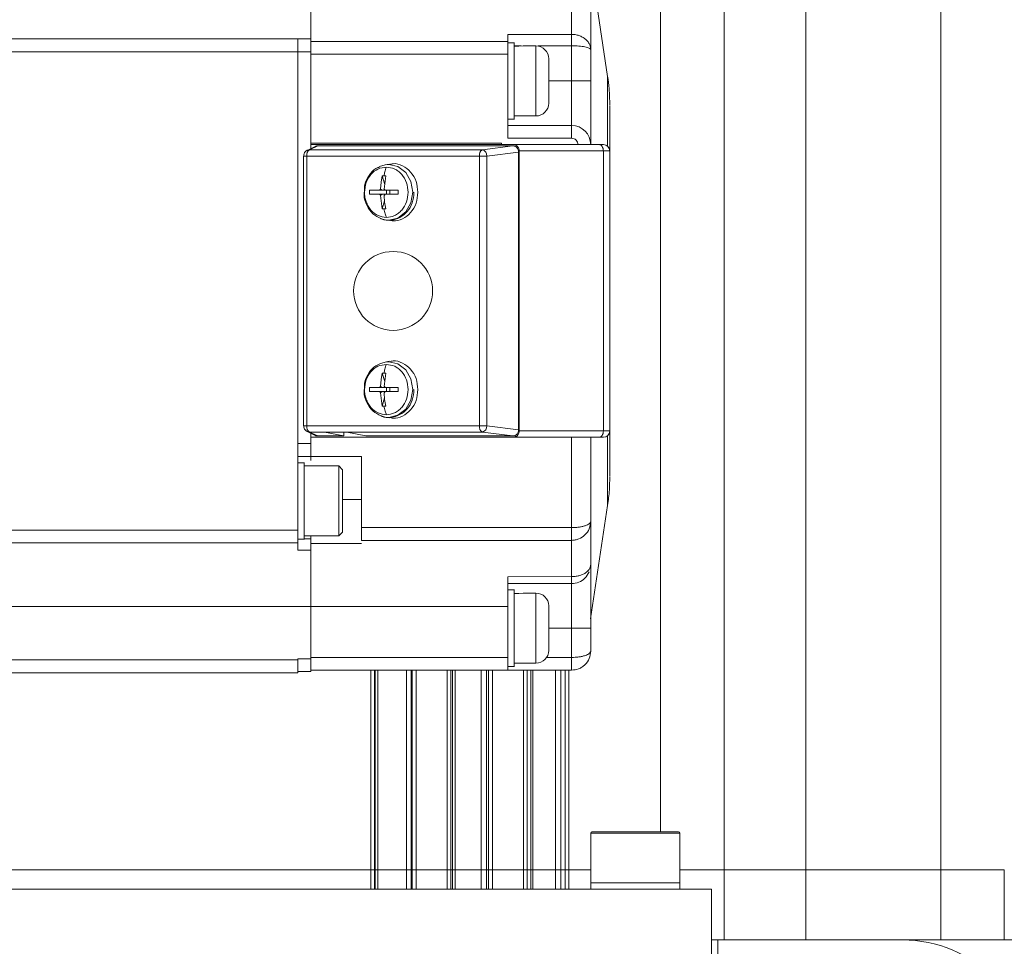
# Model space of a CAD drawing. Header units: millimetres. Extents: x 35469 to 44263, y -24881 to -16268.
# Tile 27 of 231: x 38742 to 38819, y -21960 to -21887. Entities that reach past the tile are written whole.
import ezdxf

# ---------------------------------------------------------------- set-up
doc = ezdxf.new("R2010")
doc.units = ezdxf.units.MM
doc.header["$LTSCALE"] = 0.3175
doc.layers.add('1轮廓实线层', color=7, linetype='Continuous', lineweight=18)
doc.layers.add('7标注层', color=4, linetype='Continuous', lineweight=13)
doc.styles.add('标准汉字', font='gbenor.shx', dxfattribs={"bigfont": 'gbcbig.shx'})
doc.dimstyles.new('M1：18', dxfattribs={"dimscale": 18, "dimtxt": 3.5, "dimasz": 2.5, "dimexe": 2, "dimexo": 0, "dimgap": 1.5, "dimtad": 1, "dimdec": 1, "dimdsep": 46, "dimtxsty": '标准汉字', "dimcen": 5, "dimdle": 5, "dimclrd": 1, "dimclre": 1, "dimclrt": 256, "dimadec": 4, "dimazin": 2, "dimtfac": 1, "dimtdec": 1, "dimtmove": 0, "dimatfit": 3, "dimfxl": 1, "dimtolj": 1, "dimarcsym": 0})

# ---------------------------------------------------------------- blocks, each defined once
blk = doc.blocks.new('*D47')
at = {"layer": '7标注层', "color": 1, "lineweight": -2, "ltscale": 18, "transparency": 16777216}
blk.add_line((40133.937, -21590.737), (40484.689, -21492.383), dxfattribs=at)
at = {"layer": '7标注层', "color": 1, "transparency": 16777216}
blk.add_solid([(40486.714, -21499.604), (40482.664, -21485.161), (40528.018, -21480.233)], dxfattribs=at)
at = {"layer": 'Defpoints', "color": 0, "transparency": 16777216}
for p in [(40528.018, -21480.233), (38543.983, -22036.573)]:
    blk.add_point(p, dxfattribs=at)
at = {"layer": '7标注层', "transparency": 16777216, "insert": (40227.568, -21503.725), "char_height": 63, "attachment_point": 5, "rotation": 15.66395, "style": '标准汉字'}
blk.add_mtext('\\A1;R2060', dxfattribs=at)

msp = doc.modelspace()

# ---------------------------------------------------------------- linework, layer by layer
at = {"layer": '1轮廓实线层', "ltscale": 18}
for p, q in [((38791.983, -21846.579), (38791.976, -21950.579)), ((38796.983, -21959.079), (38796.983, -21846.579)), ((38803.392, -21959.079), (38803.392, -21846.579)), ((38813.983, -21846.579), (38813.983, -21959.079)), ((38787.817, -21891.223), (38786.483, -21882.329)), ((38784.983, -21883.279), (38784.983, -21887.919)), ((38786.483, -21883.279), (38786.483, -21889.11)), ((38764.483, -21885.613), (38764.483, -21888.279)), ((38784.983, -21887.919), (38779.983, -21887.919)), ((38779.983, -21887.919), (38779.983, -21888.479)), ((38784.983, -21887.919), (38784.983, -21888.811)), ((38763.483, -21888.279), (38697.983, -21888.279)), ((38763.483, -21888.279), (38763.483, -21889.279)), ((38763.483, -21888.279), (38763.483, -21888.284)), ((38764.483, -21888.279), (38763.483, -21888.279)), ((38764.483, -21888.279), (38764.483, -21889.279)), ((38779.983, -21888.479), (38764.483, -21888.479)), ((38780.486, -21888.579), (38779.98, -21888.579)), ((38779.983, -21888.479), (38779.983, -21889.479)), ((38780.483, -21888.579), (38780.483, -21891.579)), ((38780.483, -21888.811), (38781.009, -21888.811)), ((38781.183, -21888.829), (38780.483, -21888.875)), ((38780.483, -21888.829), (38780.833, -21888.852)), ((38782.183, -21888.829), (38781.183, -21888.829)), ((38782.183, -21891.579), (38782.183, -21888.829)), ((38782.367, -21888.811), (38784.983, -21888.811)), ((38784.983, -21888.811), (38784.983, -21891.579)), ((38786.483, -21889.11), (38786.434, -21888.813)), ((38668.983, -21889.279), (38763.483, -21889.279)), ((38763.483, -21889.279), (38763.483, -21926.879)), ((38763.483, -21889.279), (38764.483, -21889.279)), ((38764.483, -21896.479), (38764.483, -21889.279)), ((38764.483, -21889.479), (38779.983, -21889.479)), ((38779.983, -21889.479), (38779.983, -21896.079)), ((38786.483, -21889.11), (38786.448, -21889.047)), ((38786.457, -21889.059), (38786.465, -21889.061)), ((38786.483, -21889.11), (38786.483, -21891.579)), ((38783.183, -21889.829), (38783.183, -21891.579)), ((38787.817, -21896.708), (38787.817, -21891.223)), ((38780.483, -21891.579), (38780.483, -21894.579)), ((38782.183, -21894.329), (38782.183, -21891.579)), ((38783.183, -21891.579), (38783.183, -21893.329)), ((38784.983, -21891.579), (38783.183, -21891.579)), ((38784.983, -21895.079), (38784.983, -21891.579)), ((38784.983, -21891.579), (38786.483, -21891.579)), ((38786.483, -21891.579), (38786.483, -21896.579)), ((38787.983, -21893.496), (38787.983, -21897.08)), ((38780.479, -21894.329), (38782.183, -21894.329)), ((38779.983, -21894.579), (38780.486, -21894.579)), ((38784.983, -21895.079), (38779.983, -21895.079)), ((38784.983, -21896.079), (38784.983, -21895.079)), ((38764.899, -21896.703), (38764.2, -21897.035)), ((38765.043, -21896.679), (38764.398, -21896.984)), ((38779.483, -21896.479), (38764.483, -21896.479)), ((38764.483, -21896.579), (38764.483, -21896.479)), ((38764.483, -21896.579), (38764.483, -21896.901)), ((38764.483, -21896.579), (38780.409, -21896.579)), ((38780.378, -21896.679), (38765.043, -21896.679)), ((38777.972, -21896.984), (38780.378, -21896.679)), ((38779.483, -21896.479), (38779.483, -21896.579)), ((38779.983, -21896.079), (38784.983, -21896.079)), ((38780.409, -21896.579), (38787.146, -21896.579)), ((38763.923, -21897.482), (38763.923, -21918.677)), ((38764.173, -21897.482), (38763.923, -21897.482)), ((38764.173, -21897.482), (38777.747, -21897.482)), ((38764.173, -21918.677), (38764.173, -21897.482)), ((38764.398, -21896.984), (38777.972, -21896.984)), ((38777.747, -21918.677), (38777.747, -21897.482)), ((38780.82, -21897.166), (38778.329, -21897.482)), ((38778.329, -21897.482), (38778.329, -21918.677)), ((38780.82, -21918.993), (38780.82, -21897.166)), ((38780.865, -21897.079), (38780.865, -21919.079)), ((38787.478, -21897.079), (38780.865, -21897.079)), ((38787.478, -21919.079), (38787.478, -21897.079)), ((38787.983, -21897.079), (38787.478, -21897.079)), ((38787.983, -21919.079), (38787.983, -21897.079)), ((38769.9, -21898.301), (38770.325, -21898.166)), ((38770.663, -21898.106), (38770.325, -21898.166)), ((38769.891, -21898.34), (38769.82, -21898.37)), ((38770.021, -21899.546), (38770.104, -21899.033)), ((38770.104, -21899.033), (38770.239, -21899.029)), ((38770.297, -21899.709), (38770.104, -21899.033)), ((38770.239, -21899.029), (38770.377, -21899.033)), ((38770.253, -21900.078), (38770.377, -21899.033)), ((38769.98, -21900.078), (38770.021, -21899.546)), ((38769.899, -21900.172), (38769.118, -21900.172)), ((38769.118, -21900.487), (38769.118, -21900.172)), ((38769.118, -21900.487), (38769.899, -21900.487)), ((38770.109, -21900.172), (38769.899, -21900.172)), ((38769.899, -21900.487), (38770.109, -21900.487)), ((38770.109, -21900.172), (38769.98, -21900.078)), ((38769.98, -21900.58), (38770.109, -21900.487)), ((38769.98, -21900.58), (38770.104, -21901.625)), ((38770.429, -21900.172), (38770.109, -21900.172)), ((38770.109, -21900.487), (38770.429, -21900.487)), ((38770.294, -21901.113), (38770.253, -21900.58)), ((38771.363, -21900.172), (38770.334, -21900.172)), ((38770.334, -21900.487), (38771.363, -21900.487)), ((38770.429, -21900.172), (38770.429, -21900.487)), ((38770.702, -21900.487), (38770.702, -21900.172)), ((38771.363, -21900.172), (38771.363, -21900.487)), ((38770.104, -21901.625), (38770.285, -21900.992)), ((38770.377, -21901.625), (38770.294, -21901.113)), ((38770.104, -21901.625), (38770.239, -21901.629)), ((38770.239, -21901.629), (38770.377, -21901.625)), ((38770.325, -21902.493), (38770.012, -21902.406)), ((38770.325, -21902.493), (38770.663, -21902.553)), ((38769.9, -21913.801), (38770.325, -21913.666)), ((38770.663, -21913.606), (38770.325, -21913.666)), ((38769.891, -21913.84), (38769.82, -21913.87)), ((38770.021, -21915.046), (38770.104, -21914.533)), ((38770.104, -21914.533), (38770.239, -21914.529)), ((38770.297, -21915.209), (38770.104, -21914.533)), ((38770.239, -21914.529), (38770.377, -21914.533)), ((38770.253, -21915.578), (38770.377, -21914.533)), ((38769.98, -21915.578), (38770.021, -21915.046)), ((38769.899, -21915.672), (38769.118, -21915.672)), ((38769.118, -21915.987), (38769.118, -21915.672)), ((38769.118, -21915.987), (38769.899, -21915.987)), ((38770.109, -21915.672), (38769.899, -21915.672)), ((38769.899, -21915.987), (38770.109, -21915.987)), ((38770.109, -21915.672), (38769.98, -21915.578)), ((38769.98, -21916.08), (38770.109, -21915.987)), ((38769.98, -21916.08), (38770.104, -21917.125)), ((38770.429, -21915.672), (38770.109, -21915.672)), ((38770.109, -21915.987), (38770.429, -21915.987)), ((38770.294, -21916.613), (38770.253, -21916.08)), ((38771.363, -21915.672), (38770.334, -21915.672)), ((38770.334, -21915.987), (38771.363, -21915.987)), ((38770.429, -21915.672), (38770.429, -21915.987)), ((38770.702, -21915.987), (38770.702, -21915.672)), ((38771.363, -21915.672), (38771.363, -21915.987)), ((38770.104, -21917.125), (38770.285, -21916.492)), ((38770.377, -21917.125), (38770.294, -21916.613)), ((38770.104, -21917.125), (38770.239, -21917.129)), ((38770.239, -21917.129), (38770.377, -21917.125)), ((38770.325, -21917.993), (38770.012, -21917.906)), ((38770.325, -21917.993), (38770.663, -21918.053)), ((38763.923, -21918.677), (38764.173, -21918.677)), ((38777.747, -21918.677), (38764.173, -21918.677)), ((38764.2, -21919.124), (38764.899, -21919.455)), ((38777.972, -21919.174), (38764.398, -21919.174)), ((38764.398, -21919.174), (38765.043, -21919.479)), ((38765.581, -21919.179), (38767.313, -21919.179)), ((38767.081, -21919.479), (38765.581, -21919.179)), ((38767.081, -21919.479), (38767.081, -21919.179)), ((38767.313, -21919.179), (38768.813, -21919.479)), ((38780.378, -21919.479), (38777.972, -21919.174)), ((38778.329, -21918.677), (38780.82, -21918.993)), ((38780.865, -21919.079), (38787.478, -21919.079)), ((38787.478, -21919.079), (38787.983, -21919.079)), ((38787.983, -21919.079), (38787.983, -21922.663)), ((38764.483, -21919.258), (38764.483, -21919.579)), ((38780.409, -21919.579), (38764.483, -21919.579)), ((38764.483, -21919.579), (38764.483, -21921.079)), ((38765.043, -21919.479), (38767.081, -21919.479)), ((38768.813, -21919.479), (38780.378, -21919.479)), ((38780.409, -21919.579), (38787.146, -21919.579)), ((38784.983, -21919.579), (38784.983, -21926.679)), ((38786.483, -21919.579), (38786.483, -21926.179)), ((38787.817, -21924.936), (38787.817, -21919.451)), ((38763.483, -21920.079), (38764.483, -21920.079)), ((38763.483, -21921.079), (38764.483, -21921.079)), ((38764.483, -21921.079), (38768.483, -21921.079)), ((38764.483, -21921.079), (38764.483, -21921.401)), ((38768.483, -21926.679), (38768.483, -21921.079)), ((38763.986, -21921.579), (38763.483, -21921.579)), ((38766.683, -21921.829), (38763.98, -21921.829)), ((38763.983, -21921.579), (38763.983, -21924.579)), ((38766.985, -21922.132), (38766.683, -21921.829)), ((38766.683, -21924.579), (38766.683, -21921.829)), ((38766.983, -21922.129), (38766.983, -21924.579)), ((38763.983, -21924.579), (38763.983, -21927.579)), ((38766.683, -21927.329), (38766.683, -21924.579)), ((38766.983, -21924.479), (38768.483, -21924.479)), ((38766.983, -21924.579), (38766.983, -21927.029)), ((38786.482, -21933.834), (38787.817, -21924.936)), ((38763.483, -21926.879), (38668.983, -21926.879)), ((38763.483, -21926.879), (38763.483, -21927.879)), ((38784.983, -21926.679), (38768.483, -21926.679)), ((38768.483, -21926.679), (38768.483, -21927.679)), ((38784.983, -21926.679), (38784.983, -21927.679)), ((38786.483, -21926.179), (38786.483, -21929.579)), ((38763.48, -21927.579), (38763.986, -21927.579)), ((38763.98, -21927.329), (38766.683, -21927.329)), ((38764.483, -21927.573), (38763.983, -21927.573)), ((38764.483, -21927.932), (38764.483, -21927.329)), ((38766.683, -21927.329), (38766.985, -21927.027)), ((38768.483, -21927.679), (38784.983, -21927.679)), ((38784.983, -21927.679), (38784.983, -21930.531)), ((38668.983, -21927.879), (38763.483, -21927.879)), ((38763.483, -21927.879), (38763.483, -21928.457)), ((38763.483, -21928.457), (38764.483, -21928.457)), ((38764.483, -21927.932), (38768.483, -21927.932)), ((38764.483, -21927.932), (38764.483, -21928.047)), ((38764.483, -21928.047), (38764.483, -21928.457)), ((38764.483, -21928.457), (38764.483, -21932.879)), ((38786.483, -21929.579), (38786.483, -21934.579)), ((38784.983, -21930.531), (38779.983, -21930.534)), ((38779.983, -21930.534), (38779.983, -21932.879)), ((38784.983, -21930.531), (38784.983, -21931.079)), ((38779.983, -21931.079), (38784.983, -21931.079)), ((38784.983, -21931.079), (38784.983, -21934.579)), ((38780.486, -21931.579), (38779.98, -21931.579)), ((38780.483, -21931.579), (38780.483, -21934.579)), ((38781.183, -21931.829), (38780.483, -21931.875)), ((38780.483, -21931.829), (38780.833, -21931.852)), ((38782.183, -21931.829), (38781.183, -21931.829)), ((38782.183, -21934.579), (38782.183, -21931.829)), ((38670.283, -21932.879), (38764.483, -21932.879)), ((38779.983, -21932.879), (38764.483, -21932.879)), ((38764.483, -21932.879), (38764.483, -21936.979)), ((38779.983, -21932.879), (38779.983, -21936.879)), ((38783.183, -21932.829), (38783.183, -21934.579)), ((38780.483, -21934.579), (38780.483, -21937.579)), ((38782.183, -21937.329), (38782.183, -21934.579)), ((38783.183, -21934.579), (38783.183, -21936.329)), ((38783.183, -21934.579), (38784.983, -21934.579)), ((38786.483, -21934.579), (38784.983, -21934.579)), ((38784.983, -21934.579), (38784.983, -21936.879)), ((38786.483, -21934.579), (38786.483, -21936.379)), ((38763.483, -21936.979), (38763.483, -21937.071)), ((38764.483, -21936.979), (38763.483, -21936.979)), ((38779.983, -21936.879), (38764.483, -21936.879)), ((38764.483, -21936.979), (38764.483, -21937.979)), ((38779.983, -21936.879), (38779.983, -21937.879)), ((38784.983, -21936.879), (38783.018, -21936.879)), ((38784.983, -21936.879), (38784.983, -21937.879)), ((38763.483, -21937.071), (38697.983, -21937.075)), ((38763.483, -21938.079), (38763.483, -21937.071)), ((38779.98, -21937.579), (38780.486, -21937.579)), ((38780.479, -21937.329), (38782.183, -21937.329)), ((38668.983, -21938.079), (38763.483, -21938.079)), ((38763.483, -21937.979), (38764.483, -21937.979)), ((38764.483, -21937.879), (38779.983, -21937.879)), ((38769.198, -21937.879), (38769.198, -21955.079)), ((38769.498, -21955.079), (38769.498, -21937.879)), ((38769.543, -21955.079), (38769.543, -21937.879)), ((38769.771, -21937.879), (38769.771, -21955.079)), ((38772.009, -21955.079), (38772.009, -21937.879)), ((38772.391, -21937.879), (38772.391, -21955.079)), ((38772.468, -21937.879), (38772.468, -21955.079)), ((38772.768, -21955.079), (38772.768, -21937.879)), ((38775.198, -21937.879), (38775.198, -21955.079)), ((38775.498, -21955.079), (38775.498, -21937.879)), ((38775.639, -21955.079), (38775.639, -21937.879)), ((38775.839, -21937.879), (38775.839, -21955.079)), ((38777.877, -21955.079), (38777.877, -21937.879)), ((38778.287, -21937.879), (38778.287, -21955.079)), ((38778.468, -21937.879), (38778.468, -21955.079)), ((38778.768, -21955.079), (38778.768, -21937.879)), ((38779.983, -21937.879), (38784.983, -21937.879)), ((38781.198, -21937.879), (38781.198, -21955.079)), ((38781.498, -21955.079), (38781.498, -21937.879)), ((38781.772, -21955.079), (38781.772, -21937.879)), ((38781.943, -21937.879), (38781.943, -21955.079)), ((38783.713, -21955.079), (38783.713, -21937.879)), ((38784.149, -21937.879), (38784.149, -21955.079)), ((38784.468, -21937.879), (38784.468, -21955.079)), ((38784.768, -21955.079), (38784.768, -21937.879)), ((38786.483, -21950.679), (38786.483, -21954.579)), ((38793.483, -21950.679), (38786.483, -21950.679)), ((38786.583, -21950.579), (38793.383, -21950.579)), ((38793.483, -21954.579), (38793.483, -21950.679)), ((38769.198, -21953.579), (38738.983, -21953.579)), ((38769.198, -21953.579), (38769.498, -21953.579)), ((38769.198, -21953.579), (38769.198, -21955.079)), ((38769.498, -21955.079), (38769.498, -21953.579)), ((38769.498, -21953.579), (38769.543, -21953.579)), ((38769.771, -21953.579), (38769.543, -21953.579)), ((38769.543, -21955.079), (38769.543, -21953.579)), ((38769.771, -21953.579), (38772.009, -21953.579)), ((38769.771, -21953.579), (38769.771, -21955.079)), ((38772.391, -21953.579), (38772.009, -21953.579)), ((38772.009, -21955.079), (38772.009, -21953.579)), ((38772.391, -21953.579), (38772.391, -21955.079)), ((38772.391, -21953.579), (38772.468, -21953.579)), ((38772.468, -21953.579), (38772.768, -21953.579)), ((38772.468, -21953.579), (38772.468, -21955.079)), ((38775.198, -21953.579), (38772.768, -21953.579)), ((38772.768, -21955.079), (38772.768, -21953.579)), ((38775.198, -21953.579), (38775.498, -21953.579)), ((38775.198, -21953.579), (38775.198, -21955.079)), ((38775.498, -21955.079), (38775.498, -21953.579)), ((38775.498, -21953.579), (38775.639, -21953.579)), ((38775.839, -21953.579), (38775.639, -21953.579)), ((38775.639, -21955.079), (38775.639, -21953.579)), ((38775.839, -21953.579), (38777.877, -21953.579)), ((38775.839, -21953.579), (38775.839, -21955.079)), ((38778.287, -21953.579), (38777.877, -21953.579)), ((38777.877, -21955.079), (38777.877, -21953.579)), ((38778.287, -21953.579), (38778.287, -21955.079)), ((38778.287, -21953.579), (38778.468, -21953.579)), ((38778.468, -21953.579), (38778.768, -21953.579)), ((38778.468, -21953.579), (38778.468, -21955.079)), ((38781.198, -21953.579), (38778.768, -21953.579)), ((38778.768, -21955.079), (38778.768, -21953.579)), ((38781.198, -21953.579), (38781.498, -21953.579)), ((38781.198, -21953.579), (38781.198, -21955.079)), ((38781.498, -21955.079), (38781.498, -21953.579)), ((38781.498, -21953.579), (38781.772, -21953.579)), ((38781.943, -21953.579), (38781.772, -21953.579)), ((38781.772, -21955.079), (38781.772, -21953.579)), ((38781.943, -21953.579), (38783.713, -21953.579)), ((38781.943, -21953.579), (38781.943, -21955.079)), ((38784.149, -21953.579), (38783.713, -21953.579)), ((38783.713, -21955.079), (38783.713, -21953.579)), ((38784.149, -21953.579), (38784.149, -21955.079)), ((38784.149, -21953.579), (38784.468, -21953.579)), ((38784.468, -21953.579), (38784.768, -21953.579)), ((38784.468, -21953.579), (38784.468, -21955.079)), ((38786.483, -21953.579), (38784.768, -21953.579)), ((38784.768, -21955.079), (38784.768, -21953.579)), ((38793.483, -21953.579), (38796.983, -21953.579)), ((38796.983, -21959.079), (38796.983, -21953.579)), ((38796.983, -21953.579), (38803.392, -21953.579)), ((38803.392, -21959.079), (38803.392, -21953.579)), ((38813.983, -21953.579), (38803.392, -21953.579)), ((38813.983, -21953.579), (38818.983, -21953.579)), ((38813.983, -21953.579), (38813.983, -21959.079)), ((38818.983, -21959.079), (38818.983, -21953.579)), ((38786.483, -21954.579), (38786.483, -21955.079)), ((38786.483, -21954.579), (38793.483, -21954.579)), ((38793.483, -21955.079), (38793.483, -21954.579)), ((38675.983, -21955.079), (38795.983, -21955.079)), ((38795.983, -21955.079), (38795.983, -21961.079)), ((38795.983, -21959.079), (38796.483, -21959.079)), ((38796.483, -21959.079), (38796.483, -21986.079)), ((38796.483, -21959.079), (38810.983, -21959.079))]:
    msp.add_line(p, q, dxfattribs=at)
at = {"layer": '1轮廓实线层', "lineweight": 20, "ltscale": 18}
for points in [[(38787.478, -21897.079), (38787.472, -21896.982), (38787.453, -21896.888), (38787.422, -21896.802), (38787.381, -21896.726), (38787.331, -21896.664), (38787.273, -21896.618), (38787.211, -21896.589), (38787.146, -21896.579)], [(38770.325, -21898.166), (38770.613, -21898.14), (38771.338, -21898.307), (38771.953, -21898.781), (38772.364, -21899.492), (38772.508, -21900.329), (38772.364, -21901.167), (38771.953, -21901.877), (38771.338, -21902.352), (38770.613, -21902.519), (38770.325, -21902.493)], [(38770.325, -21913.666), (38770.613, -21913.64), (38771.338, -21913.807), (38771.953, -21914.281), (38772.364, -21914.992), (38772.508, -21915.829), (38772.364, -21916.667), (38771.953, -21917.377), (38771.338, -21917.852), (38770.613, -21918.019), (38770.325, -21917.993)], [(38787.146, -21919.579), (38787.211, -21919.57), (38787.273, -21919.541), (38787.331, -21919.495), (38787.381, -21919.433), (38787.422, -21919.357), (38787.453, -21919.271), (38787.472, -21919.177), (38787.478, -21919.079)]]:
    msp.add_lwpolyline(points, dxfattribs=at)
at = {"layer": '1轮廓实线层', "ltscale": 18}
msp.add_circle((38770.96, -21908.079), 3.1, dxfattribs=at)
at = {"layer": '1轮廓实线层', "lineweight": 20, "ltscale": 18}
for centre, radius, start, end in [((38782.183, -21889.829), 1, 0, 90), ((38782.183, -21893.329), 1, 270, 0), ((38784.983, -21896.579), 1.5, 0, 90), ((38787.483, -21897.079), 0.5, 360, 90), ((38764.656, -21897.401), 0.489, 121.74172, 189.56536), ((38778.23, -21897.401), 0.489, 121.74172, 189.56536), ((38777.843, -21897.454), 0.487, 356.68195, 74.58237), ((38764.656, -21918.758), 0.489, 170.43464, 238.25828), ((38778.23, -21918.758), 0.489, 170.43464, 238.25828), ((38777.843, -21918.705), 0.487, 285.41763, 3.31805), ((38787.483, -21919.079), 0.5, 270, 0), ((38782.183, -21932.829), 1, 0, 90), ((38782.183, -21936.329), 1, 270, 0), ((38786.583, -21950.679), 0.1, 90, 180), ((38793.383, -21950.679), 0.1, 0, 90), ((38810.983, -21969.079), 10, 0, 90)]:
    msp.add_arc(centre, radius, start, end, dxfattribs=at)
at = {"layer": '1轮廓实线层', "ltscale": 18}
for points, knots in [([(38786.434, -21888.813), (38786.401, -21888.735), (38786.325, -21888.552), (38786.116, -21888.319), (38785.848, -21888.13), (38785.569, -21888.007), (38785.277, -21887.932), (38785.08, -21887.923), (38784.983, -21887.919)], [0, 0, 0, 0, 13458.09728, 31304.367373, 45244.951449, 58592.805955, 71364.655614, 83575.088422, 83575.088422, 83575.088422, 83575.088422]), ([(38786.448, -21889.047), (38786.42, -21889.028), (38786.341, -21888.975), (38786.055, -21888.894), (38785.567, -21888.825), (38785.177, -21888.816), (38784.983, -21888.811)], [0, 0, 0, 0, 8888.063771, 24981.958504, 41682.227486, 58195.926952, 58195.926952, 58195.926952, 58195.926952]), ([(38787.983, -21893.448), (38787.974, -21893.029), (38787.958, -21892.279), (38787.859, -21891.537), (38787.815, -21891.21)], [0, 0, 0, 0, 18370.195693, 32803.652448, 32803.652448, 32803.652448, 32803.652448]), ([(38765.043, -21896.679), (38765.01, -21896.682), (38764.947, -21896.688), (38764.88, -21896.706), (38764.852, -21896.728), (38764.848, -21896.73)], [0, 0, 0, 0, 21526.503241, 41301.528578, 43682.904544, 43682.904544, 43682.904544, 43682.904544]), ([(38780.82, -21897.166), (38780.818, -21897.134), (38780.815, -21897.07), (38780.789, -21896.978), (38780.748, -21896.893), (38780.677, -21896.797), (38780.582, -21896.727), (38780.472, -21896.686), (38780.41, -21896.682), (38780.378, -21896.679)], [0, 0, 0, 0, 11522.515728, 23079.571359, 34720.893191, 46495.139874, 68346.645611, 80832.618305, 94350.473734, 94350.473734, 94350.473734, 94350.473734]), ([(38780.409, -21896.579), (38780.446, -21896.582), (38780.515, -21896.588), (38780.627, -21896.634), (38780.722, -21896.707), (38780.792, -21896.802), (38780.849, -21896.918), (38780.859, -21897.016), (38780.865, -21897.079)], [0, 0, 0, 0, 13322.300836, 24847.330388, 42455.004424, 53314.938479, 63763.927421, 83462.702283, 83462.702283, 83462.702283, 83462.702283]), ([(38787.146, -21896.579), (38787.196, -21896.579), (38787.296, -21896.579), (38787.4, -21896.579), (38787.471, -21896.579), (38787.479, -21896.579), (38787.483, -21896.579)], [0, 0, 0, 0, 14485.246617, 29056.610686, 43544.299808, 58117.163341, 58117.163341, 58117.163341, 58117.163341]), ([(38770.672, -21898.146), (38770.768, -21898.118), (38771.111, -21898.02), (38771.728, -21898.21), (38772.37, -21898.693), (38772.821, -21899.447), (38772.879, -21900.035), (38772.909, -21900.329)], [0, 0, 0, 0, 6082.328793, 21811.207157, 37540.085521, 53268.963885, 68997.842248, 68997.842248, 68997.842248, 68997.842248]), ([(38769.82, -21898.37), (38769.745, -21898.399), (38769.441, -21898.516), (38769.043, -21898.988), (38768.716, -21899.624), (38768.706, -21900.079), (38768.702, -21900.262)], [0, 0, 0, 0, 6301.125347, 25314.479025, 44889.550571, 58112.289528, 58112.289528, 58112.289528, 58112.289528]), ([(38770.427, -21898.352), (38770.387, -21898.474), (38770.315, -21898.69), (38770.262, -21898.927), (38770.239, -21899.029)], [0, 0, 0, 0, 18570.640394, 32778.759193, 32778.759193, 32778.759193, 32778.759193]), ([(38772.14, -21900.329), (38772.115, -21900.071), (38772.064, -21899.553), (38771.727, -21898.998), (38771.458, -21898.742), (38771.269, -21898.602), (38770.975, -21898.421), (38770.652, -21898.38), (38770.427, -21898.352)], [0, 0, 0, 0, 20833.062896, 41666.125792, 52698.723827, 53376.573161, 62606.656991, 83439.718487, 83439.718487, 83439.718487, 83439.718487]), ([(38768.702, -21900.262), (38768.69, -21900.357), (38768.645, -21900.73), (38768.865, -21901.374), (38769.317, -21902.053), (38769.776, -21902.279), (38769.994, -21902.387)], [0, 0, 0, 0, 6007.582134, 23847.62488, 41817.548491, 58089.149044, 58089.149044, 58089.149044, 58089.149044]), ([(38768.715, -21900.329), (38768.715, -21900.354), (38768.715, -21900.422), (38768.723, -21900.535), (38768.735, -21900.638), (38768.745, -21900.701), (38768.768, -21900.834), (38768.832, -21901.082), (38768.988, -21901.427), (38769.28, -21901.838), (38769.759, -21902.22), (38770.207, -21902.278), (38770.427, -21902.307)], [0, 0, 0, 0, 3237.419991, 8738.775539, 14743.133004, 16823.183957, 17054.838563, 32277.641135, 50296.730194, 67214.805792, 101207.621888, 134075.468735, 134075.468735, 134075.468735, 134075.468735]), ([(38769.994, -21902.387), (38770.013, -21902.399), (38770.248, -21902.546), (38770.8, -21902.548), (38771.51, -21902.351), (38772.099, -21901.862), (38772.516, -21901.166), (38772.572, -21900.614), (38772.601, -21900.329)], [0, 0, 0, 0, 1472.538822, 18013.517721, 33959.000438, 49832.539902, 66115.425537, 83394.271393, 83394.271393, 83394.271393, 83394.271393]), ([(38770.427, -21902.307), (38770.648, -21902.279), (38770.983, -21902.237), (38771.381, -21901.987), (38771.73, -21901.658), (38772.063, -21901.106), (38772.115, -21900.588), (38772.14, -21900.329)], [0, 0, 0, 0, 16926.846717, 25723.474762, 34521.244417, 51739.973186, 68958.701955, 68958.701955, 68958.701955, 68958.701955]), ([(38772.909, -21900.329), (38772.879, -21900.624), (38772.821, -21901.212), (38772.37, -21901.965), (38771.728, -21902.449), (38771.111, -21902.639), (38770.768, -21902.541), (38770.672, -21902.513)], [0, 0, 0, 0, 15719.659546, 31439.319093, 47158.978639, 62878.638185, 68957.402078, 68957.402078, 68957.402078, 68957.402078]), ([(38770.239, -21901.629), (38770.27, -21901.763), (38770.323, -21901.999), (38770.396, -21902.214), (38770.427, -21902.307)], [0, 0, 0, 0, 18497.902167, 32759.857649, 32759.857649, 32759.857649, 32759.857649]), ([(38770.672, -21913.646), (38770.768, -21913.618), (38771.111, -21913.52), (38771.728, -21913.71), (38772.37, -21914.193), (38772.821, -21914.947), (38772.879, -21915.535), (38772.909, -21915.829)], [0, 0, 0, 0, 6066.18817, 21753.326945, 37440.465721, 53127.604496, 68814.743272, 68814.743272, 68814.743272, 68814.743272]), ([(38769.82, -21913.87), (38769.745, -21913.899), (38769.441, -21914.016), (38769.043, -21914.488), (38768.716, -21915.124), (38768.706, -21915.579), (38768.702, -21915.762)], [0, 0, 0, 0, 6284.190096, 25246.442441, 44768.902951, 57956.103744, 57956.103744, 57956.103744, 57956.103744]), ([(38770.427, -21913.852), (38770.387, -21913.974), (38770.315, -21914.19), (38770.262, -21914.427), (38770.239, -21914.529)], [0, 0, 0, 0, 18520.748783, 32690.696256, 32690.696256, 32690.696256, 32690.696256]), ([(38772.14, -21915.829), (38772.115, -21915.571), (38772.064, -21915.053), (38771.727, -21914.498), (38771.458, -21914.242), (38771.269, -21914.102), (38770.975, -21913.921), (38770.652, -21913.88), (38770.427, -21913.852)], [0, 0, 0, 0, 20777.071389, 41554.142778, 52557.089342, 53233.116836, 62438.393635, 83215.463629, 83215.463629, 83215.463629, 83215.463629]), ([(38768.702, -21915.762), (38768.69, -21915.857), (38768.645, -21916.23), (38768.865, -21916.874), (38769.317, -21917.553), (38769.776, -21917.779), (38769.994, -21917.887)], [0, 0, 0, 0, 5991.430163, 23783.508202, 41705.117909, 57932.970665, 57932.970665, 57932.970665, 57932.970665]), ([(38768.715, -21915.829), (38768.715, -21915.854), (38768.715, -21915.922), (38768.723, -21916.035), (38768.735, -21916.138), (38768.745, -21916.201), (38768.768, -21916.334), (38768.832, -21916.582), (38768.988, -21916.927), (38769.28, -21917.338), (38769.759, -21917.72), (38770.207, -21917.778), (38770.427, -21917.807)], [0, 0, 0, 0, 3228.714395, 8715.278286, 14703.491035, 16777.94899, 17008.980669, 32190.85142, 50161.489867, 67034.075303, 100935.489839, 133714.959993, 133714.959993, 133714.959993, 133714.959993]), ([(38769.994, -21917.887), (38770.013, -21917.899), (38770.248, -21918.046), (38770.8, -21918.048), (38771.51, -21917.851), (38772.099, -21917.362), (38772.516, -21916.666), (38772.572, -21916.114), (38772.601, -21915.829)], [0, 0, 0, 0, 1468.579349, 17965.081626, 33867.688936, 49698.546438, 65937.649432, 83170.034635, 83170.034635, 83170.034635, 83170.034635]), ([(38770.427, -21917.807), (38770.648, -21917.779), (38770.983, -21917.737), (38771.381, -21917.487), (38771.73, -21917.158), (38772.063, -21916.606), (38772.115, -21916.088), (38772.14, -21915.829)], [0, 0, 0, 0, 16881.907645, 25655.181527, 34429.593988, 51602.608766, 68775.623545, 68775.623545, 68775.623545, 68775.623545]), ([(38772.909, -21915.829), (38772.879, -21916.124), (38772.821, -21916.712), (38772.37, -21917.465), (38771.728, -21917.949), (38771.111, -21918.139), (38770.768, -21918.041), (38770.672, -21918.013)], [0, 0, 0, 0, 15677.92565, 31355.851301, 47033.776951, 62711.702601, 68774.328072, 68774.328072, 68774.328072, 68774.328072]), ([(38770.239, -21917.129), (38770.27, -21917.263), (38770.323, -21917.499), (38770.396, -21917.714), (38770.427, -21917.807)], [0, 0, 0, 0, 18448.183345, 32671.805419, 32671.805419, 32671.805419, 32671.805419]), ([(38780.378, -21919.479), (38780.411, -21919.477), (38780.474, -21919.473), (38780.585, -21919.431), (38780.68, -21919.359), (38780.75, -21919.263), (38780.804, -21919.151), (38780.813, -21919.056), (38780.82, -21918.993)], [0, 0, 0, 0, 12159.857321, 23330.342557, 42683.262511, 53023.40045, 63201.430765, 83135.168688, 83135.168688, 83135.168688, 83135.168688]), ([(38780.865, -21919.079), (38780.864, -21919.111), (38780.86, -21919.175), (38780.834, -21919.268), (38780.792, -21919.357), (38780.721, -21919.452), (38780.627, -21919.525), (38780.515, -21919.571), (38780.446, -21919.577), (38780.409, -21919.579)], [0, 0, 0, 0, 10980.868832, 22320.727365, 34060.254495, 46236.115329, 66125.7173, 79067.219888, 93987.410686, 93987.410686, 93987.410686, 93987.410686]), ([(38764.849, -21919.429), (38764.852, -21919.431), (38764.88, -21919.453), (38764.948, -21919.471), (38765.01, -21919.476), (38765.043, -21919.479)], [0, 0, 0, 0, 2510.228733, 22197.477088, 43514.101244, 43514.101244, 43514.101244, 43514.101244]), ([(38787.146, -21919.579), (38787.196, -21919.579), (38787.296, -21919.579), (38787.401, -21919.579), (38787.447, -21919.579), (38787.469, -21919.579), (38787.48, -21919.579), (38787.482, -21919.579), (38787.483, -21919.579)], [0, 0, 0, 0, 20770.695009, 41541.390017, 62255.24595, 63367.007117, 72614.486199, 83121.658931, 83121.658931, 83121.658931, 83121.658931]), ([(38787.815, -21924.949), (38787.869, -21924.533), (38787.965, -21923.79), (38787.977, -21923.04), (38787.983, -21922.711)], [0, 0, 0, 0, 18269.728179, 32624.781575, 32624.781575, 32624.781575, 32624.781575]), ([(38784.983, -21926.679), (38785.077, -21926.678), (38785.269, -21926.674), (38785.549, -21926.645), (38785.816, -21926.599), (38786.125, -21926.515), (38786.417, -21926.374), (38786.461, -21926.245), (38786.483, -21926.179)], [0, 0, 0, 0, 9722.552931, 19757.010737, 30139.410666, 40902.288313, 61803.463197, 83020.844734, 83020.844734, 83020.844734, 83020.844734]), ([(38786.483, -21926.179), (38786.46, -21926.379), (38786.414, -21926.775), (38786.063, -21927.274), (38785.647, -21927.548), (38785.274, -21927.663), (38785.08, -21927.674), (38784.983, -21927.679)], [0, 0, 0, 0, 17889.082554, 35452.181749, 52082.688055, 60368.951026, 68647.124224, 68647.124224, 68647.124224, 68647.124224]), ([(38786.483, -21926.179), (38786.48, -21926.245), (38786.473, -21926.377), (38786.428, -21926.505), (38786.405, -21926.569)], [0, 0, 0, 0, 16205.304592, 32611.935991, 32611.935991, 32611.935991, 32611.935991]), ([(38786.323, -21930.017), (38786.25, -21930.093), (38786.12, -21930.229), (38785.846, -21930.372), (38785.569, -21930.465), (38785.277, -21930.521), (38785.079, -21930.528), (38784.983, -21930.531)], [0, 0, 0, 0, 17463.164632, 31104.486496, 44165.802905, 56663.479555, 68611.791279, 68611.791279, 68611.791279, 68611.791279]), ([(38786.483, -21929.579), (38786.475, -21929.664), (38786.459, -21929.817), (38786.365, -21929.955), (38786.323, -21930.017)], [0, 0, 0, 0, 17940.993985, 32592.434076, 32592.434076, 32592.434076, 32592.434076]), ([(38784.983, -21931.079), (38785.176, -21931.057), (38785.565, -21931.012), (38786.076, -21930.674), (38786.269, -21930.333), (38786.366, -21930.16)], [0, 0, 0, 0, 14251.87773, 28665.492965, 43418.063727, 43418.063727, 43418.063727, 43418.063727]), ([(38786.483, -21936.379), (38786.461, -21936.445), (38786.417, -21936.574), (38786.125, -21936.715), (38785.816, -21936.799), (38785.549, -21936.845), (38785.269, -21936.874), (38785.077, -21936.878), (38784.983, -21936.879)], [0, 0, 0, 0, 21179.140795, 42044.867771, 52789.237473, 63153.576915, 73170.360583, 82875.560417, 82875.560417, 82875.560417, 82875.560417]), ([(38786.483, -21936.379), (38786.46, -21936.579), (38786.414, -21936.975), (38786.116, -21937.396), (38785.806, -21937.644), (38785.463, -21937.828), (38785.172, -21937.859), (38784.983, -21937.879)], [0, 0, 0, 0, 17857.770653, 35390.128619, 43857.648125, 52456.032418, 68527.716847, 68527.716847, 68527.716847, 68527.716847]), ([(38810.983, -21959.079), (38811.048, -21959.079), (38811.18, -21959.079), (38812.193, -21959.079), (38813.728, -21959.079), (38815.769, -21959.079), (38818.298, -21959.079), (38820.78, -21959.079), (38822.967, -21959.079), (38824.667, -21959.079), (38826.412, -21959.079), (38828.199, -21959.079), (38829.998, -21959.079), (38831.777, -21959.079), (38833.482, -21959.079), (38835.079, -21959.079), (38836.711, -21959.079), (38838.218, -21959.079), (38838.461, -21959.079), (38838.583, -21959.079)], [0, 0, 0, 0, 16848.816919, 34297.261015, 51580.35213, 68687.160704, 86304.860296, 105142.121197, 114554.816667, 123980.674752, 133408.090082, 142820.224609, 152516.035917, 162035.596283, 171511.065195, 180968.287453, 190390.718907, 204365.79061, 218402.075106, 218402.075106, 218402.075106, 218402.075106])]:
    msp.add_open_spline(points, degree=3, knots=knots, dxfattribs=at)
for points in [[(38785.483, -21896.579), (38785.475, -21896.514), (38785.46, -21896.383), (38785.345, -21896.218), (38785.179, -21896.102), (38785.048, -21896.087), (38784.983, -21896.079)], [(38763.933, -21897.482), (38763.939, -21897.418), (38763.951, -21897.29), (38764.057, -21897.128), (38764.211, -21897.012), (38764.336, -21896.994), (38764.398, -21896.984)], [(38777.997, -21897.482), (38777.953, -21897.482), (38777.866, -21897.482), (38777.787, -21897.482), (38777.747, -21897.482)], [(38778.329, -21897.482), (38778.279, -21897.482), (38778.18, -21897.482), (38778.058, -21897.482), (38777.997, -21897.482)], [(38770.427, -21898.352), (38770.203, -21898.381), (38769.754, -21898.441), (38769.188, -21898.898), (38768.792, -21899.552), (38768.74, -21900.07), (38768.715, -21900.329)], [(38769.98, -21900.078), (38769.964, -21900.091), (38769.933, -21900.117), (38769.91, -21900.154), (38769.899, -21900.172)], [(38769.899, -21900.487), (38769.91, -21900.505), (38769.933, -21900.542), (38769.964, -21900.568), (38769.98, -21900.58)], [(38770.334, -21900.172), (38770.323, -21900.154), (38770.3, -21900.117), (38770.269, -21900.091), (38770.253, -21900.078)], [(38770.253, -21900.58), (38770.269, -21900.568), (38770.3, -21900.542), (38770.323, -21900.505), (38770.334, -21900.487)], [(38770.427, -21913.852), (38770.203, -21913.881), (38769.754, -21913.941), (38769.188, -21914.398), (38768.792, -21915.052), (38768.74, -21915.57), (38768.715, -21915.829)], [(38769.98, -21915.578), (38769.964, -21915.591), (38769.933, -21915.617), (38769.91, -21915.654), (38769.899, -21915.672)], [(38769.899, -21915.987), (38769.91, -21916.005), (38769.933, -21916.042), (38769.964, -21916.068), (38769.98, -21916.08)], [(38770.334, -21915.672), (38770.323, -21915.654), (38770.3, -21915.617), (38770.269, -21915.591), (38770.253, -21915.578)], [(38770.253, -21916.08), (38770.269, -21916.068), (38770.3, -21916.042), (38770.323, -21916.005), (38770.334, -21915.987)], [(38764.398, -21919.174), (38764.336, -21919.165), (38764.211, -21919.147), (38764.057, -21919.031), (38763.951, -21918.869), (38763.939, -21918.741), (38763.933, -21918.677)], [(38777.747, -21918.677), (38777.787, -21918.677), (38777.866, -21918.677), (38777.953, -21918.677), (38777.997, -21918.677)], [(38777.997, -21918.677), (38778.058, -21918.677), (38778.18, -21918.677), (38778.279, -21918.677), (38778.329, -21918.677)]]:
    msp.add_open_spline(points, degree=3, dxfattribs=at)
at = {"layer": '7标注层', "ltscale": 18}
msp.add_arc((38543.983, -22036.573), 567.193, 193, 167, dxfattribs=at)

# ---------------------------------------------------------------- dimensions: what is measured, and where the dimension line sits
dim = msp.add_radius_dim(center=(38543.983, -22036.573), mpoint=(40528.018, -21480.233), text='R2060', dimstyle='M1：18', override={"dimsah": 1, "dimtzin": 8}, dxfattribs=at)
dim.commit()
dim.dimension.update_dxf_attribs({"geometry": '*D47', "text_midpoint": (40243.362, -21560.053), "dimtype": 164})

doc.saveas('drawing.dxf')
